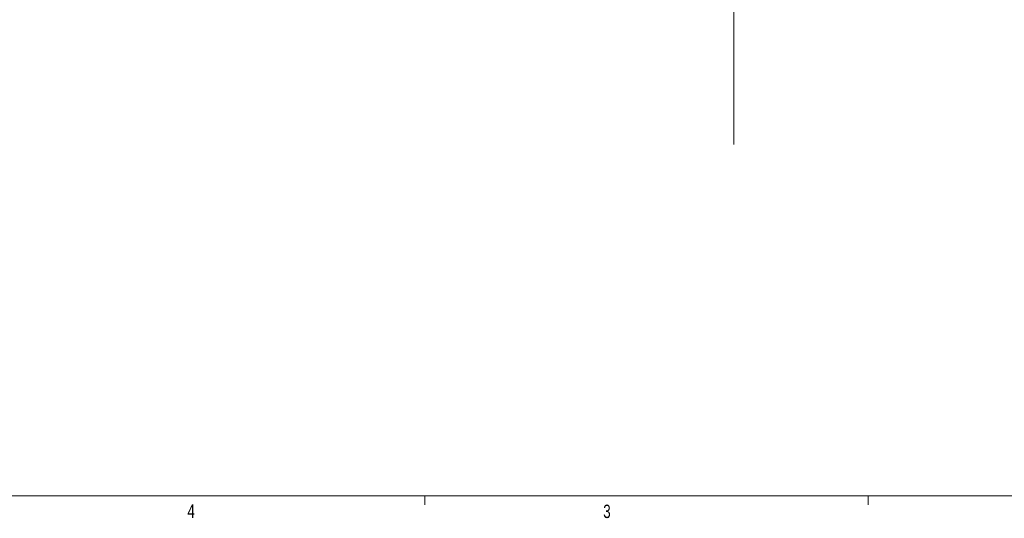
# Model space of a CAD drawing. Header units: inches. Extents: x 0.3 to 33.9, y 0.2 to 21.7.
# Tile 10 of 24: x 17.4 to 26.5, y 0.2 to 4.8. Entities that reach past the tile are written whole.
import ezdxf

# ---------------------------------------------------------------- set-up
doc = ezdxf.new("R2010")
doc.units = ezdxf.units.IN
doc.header["$MEASUREMENT"] = 0
doc.layers.add('SLD-0', color=7, linetype='Continuous', lineweight=15)
doc.styles.add('SLDTEXTSTYLE0', font='TXT', dxfattribs={"width": 0.75})

msp = doc.modelspace()

# ---------------------------------------------------------------- linework, layer by layer
at = {"color": 7, "linetype": 'Continuous', "lineweight": 15}
msp.add_line((25.27288, 0.4106), (25.27288, 0.3258), dxfattribs=at)
at = {"layer": 'SLD-0'}
for p, q in [((24.02398, 17.82849), (24.02398, 3.68039)), ((33.52288, 0.4106), (0.52288, 0.4106)), ((21.14788, 0.4106), (21.14788, 0.3258))]:
    msp.add_line(p, q, dxfattribs=at)

# ---------------------------------------------------------------- texts
at = {"color": 7, "linetype": 'Continuous', "lineweight": 0, "char_height": 0.125, "attachment_point": 1, "style": 'SLDTEXTSTYLE0'}
for s, insert in [('4', (18.93651, 0.33122)), ('3', (22.80713, 0.32919))]:
    msp.add_mtext(s, dxfattribs=dict(at, insert=insert))

doc.saveas('drawing.dxf')
